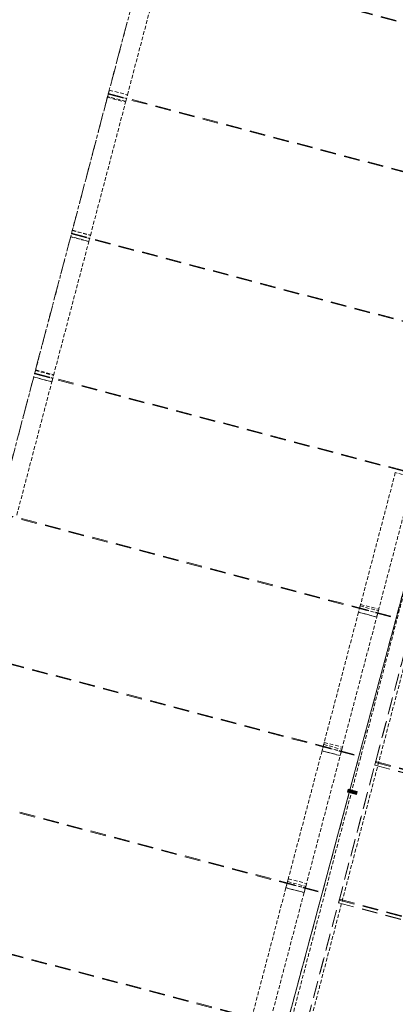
# Model space of a CAD drawing. Header units: millimetres. Extents: x -176817 to 18864955, y -12996033 to 201123.
# Tile 110 of 256: x 180574 to 186578, y -49966 to -34254. Entities that reach past the tile are written whole.
import ezdxf

# ---------------------------------------------------------------- set-up
doc = ezdxf.new("R2010")
doc.units = ezdxf.units.MM
doc.header["$MEASUREMENT"] = 0
for name, pattern in [('Krawędzie ukryte', [170, 120, -50]), ('Przerywana długa', [390, 250, -140]), ('Przerywana gęsta', [90, 60, -30])]:
    doc.linetypes.add(name, pattern=pattern)
doc.layers.add('823-IST- Hala E - belki', color=7, linetype='Continuous')
doc.layers.add('823-IST- Hala E - struktury warstwowe', color=7, linetype='Continuous')

# ---------------------------------------------------------------- blocks, each defined once
blk = doc.blocks.new('Kształt_218_2')
at = {"layer": '823-IST- Hala E - belki', "color": 254, "linetype": 'Przerywana długa', "lineweight": 0, "true_color": 0xcccccc, "flags": 128}
for points in [[(185681, -48302), (185669, -48349)], [(185669, -48349), (191287, -49831)], [(185684, -48290), (185682, -48301), (185681, -48302)], [(185684, -48290), (191302, -49772)], [(191299, -49784), (191287, -49831)], [(191302, -49772), (191299, -49783), (191299, -49784)]]:
    blk.add_lwpolyline(points, dxfattribs=at)
blk = doc.blocks.new('Kształt_220_2')
at = {"layer": '823-IST- Hala E - belki', "color": 254, "linetype": 'Przerywana długa', "lineweight": 0, "true_color": 0xcccccc, "flags": 128}
for points in [[(186261, -46103), (186249, -46151)], [(186249, -46151), (191867, -47633)], [(186264, -46094), (186262, -46102), (186261, -46103)], [(186264, -46094), (191882, -47577)], [(191879, -47585), (191867, -47633)], [(191882, -47577), (191879, -47585), (191879, -47585)]]:
    blk.add_lwpolyline(points, dxfattribs=at)
blk = doc.blocks.new('Kształt_249_2')
at = {"layer": '823-IST- Hala E - belki', "color": 254, "linetype": 'Przerywana długa', "lineweight": 0, "true_color": 0xcccccc, "flags": 128}
for points in [[(186261, -46105), (186250, -46148)], [(186250, -46148), (191858, -47628)], [(186255, -46126), (186261, -46105)], [(186261, -46105), (186261, -46105)], [(186261, -46105), (191869, -47585)], [(191858, -47628), (191869, -47585)], [(191863, -47606), (191869, -47585)], [(191869, -47585), (191869, -47585)]]:
    blk.add_lwpolyline(points, dxfattribs=at)
blk = doc.blocks.new('Kształt_250_2')
at = {"layer": '823-IST- Hala E - belki', "color": 254, "linetype": 'Przerywana długa', "lineweight": 0, "true_color": 0xcccccc, "flags": 128}
for points in [[(185681, -48303), (185670, -48346)], [(185670, -48346), (191278, -49825)], [(185675, -48324), (185681, -48303)], [(185681, -48303), (185681, -48303)], [(185681, -48303), (191289, -49783)], [(191278, -49825), (191289, -49783)], [(191283, -49804), (191289, -49783)], [(191289, -49783), (191289, -49783)]]:
    blk.add_lwpolyline(points, dxfattribs=at)
blk = doc.blocks.new('Kształt_255_2')
at = {"layer": '823-IST- Hala E - belki', "color": 254, "linetype": 'Przerywana długa', "lineweight": 0, "true_color": 0xcccccc, "flags": 128}
for points in [[(188026, -39414), (187430, -41677), (186835, -43930), (186245, -46167), (185661, -48378), (185092, -50534), (184527, -52677), (183969, -54792), (183708, -55778), (183479, -56647), (183282, -57396), (183123, -57998), (183113, -58036)], [(186249, -46150), (191857, -47630)], [(186249, -46151), (191857, -47631)], [(185669, -48348), (191277, -49828)], [(185669, -48349), (191277, -49829)]]:
    blk.add_lwpolyline(points, dxfattribs=at)
blk = doc.blocks.new('Kształt_400_2')
at = {"layer": '823-IST- Hala E - belki', "color": 254, "linetype": 'Przerywana długa', "lineweight": 0, "true_color": 0xcccccc, "flags": 128}
for points in [[(186272, -19214), (186267, -19234), (186243, -19323), (186219, -19418), (186193, -19516), (186165, -19619), (186032, -20124), (185914, -20572), (185805, -20986), (185713, -21334), (185612, -21718), (185504, -22125), (185370, -22634), (185208, -23247), (185009, -24004), (184733, -25047), (184610, -25513), (184384, -26371), (184230, -26953), (183940, -28052), (183812, -28536), (183694, -28985), (183461, -29866), (183280, -30553), (183081, -31307), (182930, -31880), (182754, -32546), (182619, -33058), (182450, -33698), (182353, -34066), (182241, -34492), (182063, -35166), (181899, -35788), (181751, -36348), (181627, -36820), (181451, -37486), (181403, -37667), (181356, -37847), (181180, -38513), (181055, -38985), (180907, -39545), (180743, -40167), (180565, -40841), (180453, -41267), (180356, -41635), (180187, -42275), (180052, -42787), (179876, -43453), (179725, -44026), (179526, -44780), (179345, -45467), (179112, -46348), (178994, -46797), (178866, -47281), (178576, -48380), (178422, -48963), (178196, -49820), (178073, -50286), (177798, -51330), (177598, -52086), (177436, -52699), (177302, -53208), (177195, -53616), (177094, -53999), (177002, -54347), (176892, -54761), (176774, -55209), (176641, -55714), (176614, -55817), (176588, -55916), (176563, -56010), (176539, -56099), (176534, -56119)], [(192896, -20962), (192890, -20982), (192867, -21071), (192842, -21165), (192816, -21264), (192789, -21367), (192655, -21872), (192537, -22320), (192428, -22734), (192336, -23082), (192235, -23465), (192128, -23872), (191993, -24382), (191832, -24994), (191632, -25751), (191356, -26795), (191233, -27261), (191007, -28118), (190854, -28701), (190563, -29800), (190436, -30284), (190317, -30733), (190085, -31614), (189904, -32301), (189705, -33055), (189554, -33627), (189378, -34294), (189243, -34806), (189074, -35446), (188977, -35814), (188864, -36240), (188686, -36914), (188522, -37535), (188375, -38095), (188250, -38568), (188074, -39234), (188026, -39414), (187979, -39595), (187803, -40261), (187678, -40733), (187531, -41293), (187367, -41915), (187189, -42589), (187076, -43015), (186979, -43382), (186810, -44023), (186675, -44535), (186499, -45201), (186348, -45774), (186149, -46528), (185968, -47215), (185736, -48096), (185617, -48545), (185490, -49028), (185199, -50128), (185046, -50710), (184820, -51568), (184697, -52034), (184421, -53077), (184221, -53834), (184060, -54447), (183925, -54956), (183818, -55363), (183717, -55747), (183625, -56094), (183516, -56509), (183398, -56957), (183264, -57462), (183237, -57565), (183211, -57663), (183186, -57757), (183163, -57847), (183157, -57867)]]:
    blk.add_lwpolyline(points, dxfattribs=at)
blk = doc.blocks.new('Kształt_406_2')
at = {"layer": '823-IST- Hala E - belki', "color": 254, "linetype": 'Przerywana długa', "lineweight": 0, "true_color": 0xcccccc, "flags": 128}
for points in [[(182578, -33215), (182577, -33217)], [(182577, -33217), (188959, -34901)], [(182579, -33211), (182578, -33215)], [(182580, -33207), (182579, -33211)], [(182580, -33205), (182580, -33207)], [(182580, -33205), (188962, -34889)], [(188959, -34899), (188960, -34895)], [(188959, -34901), (188959, -34899)], [(188960, -34895), (188961, -34891)], [(188961, -34891), (188962, -34889)]]:
    blk.add_lwpolyline(points, dxfattribs=at)
blk = doc.blocks.new('Kształt_407_2')
at = {"layer": '823-IST- Hala E - belki', "color": 254, "linetype": 'Przerywana długa', "lineweight": 0, "true_color": 0xcccccc, "flags": 128}
for points in [[(181992, -35435), (181991, -35439)], [(181991, -35439), (181991, -35441)], [(181991, -35441), (188372, -37124)], [(181993, -35431), (181992, -35435)], [(181994, -35429), (181993, -35431)], [(181994, -35429), (188375, -37113)], [(188372, -37124), (188373, -37123)], [(188373, -37123), (188374, -37119)], [(188374, -37119), (188375, -37115)], [(188375, -37115), (188375, -37113)]]:
    blk.add_lwpolyline(points, dxfattribs=at)
blk = doc.blocks.new('Kształt_408_2')
at = {"layer": '823-IST- Hala E - belki', "color": 254, "linetype": 'Przerywana długa', "lineweight": 0, "true_color": 0xcccccc, "flags": 128}
for points in [[(181403, -37667), (181402, -37671)], [(181402, -37671), (181402, -37672)], [(181402, -37672), (187783, -39356)], [(181404, -37662), (181403, -37667)], [(181405, -37661), (181404, -37662)], [(181405, -37661), (187786, -39345)], [(187783, -39356), (187784, -39355)], [(187785, -39351), (187784, -39355)], [(187785, -39351), (187786, -39346)], [(187786, -39346), (187786, -39345)]]:
    blk.add_lwpolyline(points, dxfattribs=at)
blk = doc.blocks.new('Kształt_409_2')
at = {"layer": '823-IST- Hala E - belki', "color": 254, "linetype": 'Przerywana długa', "lineweight": 0, "true_color": 0xcccccc, "flags": 128}
for points in [[(180814, -39898), (180813, -39903)], [(180813, -39903), (180813, -39904)], [(180813, -39904), (187194, -41588)], [(180815, -39894), (180814, -39898)], [(180816, -39893), (180815, -39894)], [(180816, -39893), (187197, -41577)], [(187194, -41588), (187195, -41586)], [(187195, -41586), (187196, -41582)], [(187196, -41582), (187197, -41578)], [(187197, -41578), (187197, -41577)]]:
    blk.add_lwpolyline(points, dxfattribs=at)
blk = doc.blocks.new('Kształt_410_2')
at = {"layer": '823-IST- Hala E - belki', "color": 254, "linetype": 'Przerywana długa', "lineweight": 0, "true_color": 0xcccccc, "flags": 128}
for points in [[(180228, -42122), (180226, -42126)], [(180226, -42126), (180226, -42128)], [(180226, -42128), (186608, -43812)], [(180229, -42118), (180228, -42122)], [(180229, -42116), (180229, -42118)], [(180229, -42116), (186611, -43800)], [(186608, -43810), (186609, -43806)], [(186608, -43812), (186608, -43810)], [(186609, -43806), (186610, -43802)], [(186610, -43802), (186611, -43800)]]:
    blk.add_lwpolyline(points, dxfattribs=at)
blk = doc.blocks.new('Kształt_411_2')
at = {"layer": '823-IST- Hala E - belki', "color": 254, "linetype": 'Przerywana długa', "lineweight": 0, "true_color": 0xcccccc, "flags": 128}
for points in [[(179645, -44328), (179644, -44333)], [(179644, -44333), (179644, -44334)], [(179644, -44334), (186025, -46018)], [(179646, -44324), (179645, -44328)], [(179647, -44323), (179646, -44324)], [(179647, -44323), (186028, -46007)], [(186025, -46018), (186026, -46016)], [(186026, -46016), (186027, -46012)], [(186027, -46012), (186028, -46008)], [(186028, -46008), (186028, -46007)]]:
    blk.add_lwpolyline(points, dxfattribs=at)
blk = doc.blocks.new('Kształt_412_2')
at = {"layer": '823-IST- Hala E - belki', "color": 254, "linetype": 'Przerywana długa', "lineweight": 0, "true_color": 0xcccccc, "flags": 128}
for points in [[(179070, -46510), (179069, -46514)], [(179071, -46506), (179070, -46510)], [(179071, -46504), (179071, -46506)], [(179071, -46504), (185453, -48188)], [(179069, -46514), (179068, -46516)], [(179068, -46516), (185450, -48200)], [(185450, -48198), (185451, -48194)], [(185450, -48200), (185450, -48198)], [(185451, -48194), (185452, -48190)], [(185452, -48190), (185453, -48188)]]:
    blk.add_lwpolyline(points, dxfattribs=at)
blk = doc.blocks.new('Kształt_413_2')
at = {"layer": '823-IST- Hala E - belki', "color": 254, "linetype": 'Przerywana długa', "lineweight": 0, "true_color": 0xcccccc, "flags": 128}
for points in [[(178502, -48662), (178501, -48663)], [(178501, -48663), (184883, -50347)], [(178503, -48658), (178502, -48662)], [(178504, -48654), (178503, -48658)], [(178504, -48652), (178504, -48654)], [(178504, -48652), (184886, -50336)], [(184883, -50346), (184884, -50342)], [(184883, -50347), (184883, -50346)], [(184884, -50342), (184886, -50338)], [(184886, -50338), (184886, -50336)]]:
    blk.add_lwpolyline(points, dxfattribs=at)
blk = doc.blocks.new('Kształt_418_2')
at = {"layer": '823-IST- Hala E - belki', "color": 254, "linetype": 'Przerywana gęsta', "lineweight": 0, "true_color": 0xcccccc, "flags": 128}
for points in [[(182841, -58085), (182866, -57990), (182912, -57816), (182949, -57677), (182993, -57511), (183079, -57184), (183161, -56872), (183256, -56515), (183365, -56102), (183454, -55764), (183569, -55329), (183712, -54787), (183857, -54237), (183988, -53738), (184156, -53103), (184365, -52311), (184541, -51645), (184786, -50716), (184973, -50006), (185160, -49296), (185375, -48483), (185589, -47670), (185779, -46952), (185988, -46159), (186193, -45384), (186416, -44539), (186626, -43742), (186824, -42992), (187020, -42248), (187229, -41456), (187413, -40758), (187621, -39969), (187772, -39399), (187785, -39351), (187798, -39302), (187948, -38732), (188156, -37943), (188340, -37245), (188549, -36453), (188746, -35709), (188944, -34959), (189154, -34162), (189377, -33317), (189581, -32542), (189791, -31749), (189980, -31031), (190195, -30218), (190409, -29405), (190597, -28695), (190784, -27985), (191029, -27056), (191205, -26390), (191414, -25598), (191581, -24963), (191713, -24464), (191858, -23914), (192001, -23373), (192116, -22937), (192205, -22599), (192314, -22186), (192408, -21829), (192491, -21517), (192577, -21190), (192621, -21024), (192657, -20885), (192703, -20712), (192728, -20617)], [(183131, -58161), (183156, -58066), (183202, -57892), (183239, -57754), (183283, -57588), (183369, -57261), (183451, -56948), (183546, -56591), (183655, -56178), (183744, -55841), (183859, -55405), (184002, -54863), (184147, -54313), (184278, -53814), (184446, -53179), (184655, -52387), (184831, -51721), (185076, -50793), (185263, -50083), (185450, -49373), (185665, -48559), (185880, -47747), (186069, -47029), (186278, -46235), (186483, -45460), (186706, -44616), (186916, -43819), (187114, -43069), (187310, -42325), (187519, -41533), (187703, -40834), (187912, -40046), (188062, -39475), (188075, -39427), (188088, -39379), (188238, -38808), (188446, -38020), (188630, -37322), (188839, -36530), (189036, -35785), (189234, -35035), (189444, -34238), (189667, -33394), (189871, -32619), (190081, -31825), (190270, -31108), (190485, -30295), (190699, -29481), (190887, -28771), (191074, -28061), (191319, -27133), (191495, -26467), (191704, -25675), (191871, -25040), (192003, -24541), (192148, -23991), (192291, -23449), (192406, -23014), (192495, -22676), (192604, -22263), (192698, -21906), (192781, -21593), (192867, -21266), (192911, -21100), (192947, -20962), (192993, -20788), (193018, -20693)]]:
    blk.add_lwpolyline(points, dxfattribs=at)
blk = doc.blocks.new('Przegroda strukturalna_5_2')
at = {"layer": '823-IST- Hala E - struktury warstwowe', "linetype": 'Continuous', "lineweight": 0, "true_color": 0x666666}
blk.add_hatch(color=251, dxfattribs=at).paths.add_polyline_path([(185812, -46581), (185957, -46620), (185970, -46572), (185825, -46533)])
blk.add_hatch(color=251, dxfattribs=at).paths.add_polyline_path([(185812, -46581), (185957, -46620), (185970, -46572), (185825, -46533)])
at = {"layer": '823-IST- Hala E - struktury warstwowe', "color": 254, "linetype": 'Krawędzie ukryte', "lineweight": 0, "true_color": 0xcccccc}
for p, q in [((186861, -42799), (185848, -46565)), ((186861, -42799), (185848, -46565)), ((186861, -42799), (185848, -46565)), ((185848, -46565), (184834, -50331)), ((185848, -46565), (184834, -50331)), ((185848, -46565), (184834, -50331))]:
    blk.add_line(p, q, dxfattribs=at)
at = {"layer": '823-IST- Hala E - struktury warstwowe', "color": 254, "linetype": 'Continuous', "lineweight": 0, "true_color": 0xcccccc}
for p, q in [((186861, -42799), (185848, -46565)), ((186861, -42799), (185848, -46565)), ((185848, -46565), (184834, -50331)), ((185848, -46565), (184834, -50331))]:
    blk.add_line(p, q, dxfattribs=at)
at = {"layer": '823-IST- Hala E - struktury warstwowe', "color": 254, "linetype": 'Continuous', "lineweight": 0, "true_color": 0xcccccc, "flags": 128}
blk.add_lwpolyline([(185812, -46581), (185825, -46533), (185970, -46572), (185957, -46620)], close=True, dxfattribs=at)
blk.add_lwpolyline([(185812, -46581), (185825, -46533), (185970, -46572), (185957, -46620)], close=True, dxfattribs=at)
at = {"layer": '823-IST- Hala E - struktury warstwowe', "color": 254, "linetype": 'Krawędzie ukryte', "lineweight": 0, "true_color": 0xcccccc}
blk.add_point((185848, -46565), dxfattribs=at)
blk.add_point((185848, -46565), dxfattribs=at)
blk.add_point((185848, -46565), dxfattribs=at)
blk.add_point((185848, -46565), dxfattribs=at)
blk.add_point((185848, -46565), dxfattribs=at)
at = {"layer": '823-IST- Hala E - struktury warstwowe', "color": 254, "linetype": 'Continuous', "lineweight": 0, "true_color": 0xcccccc}
blk.add_point((185848, -46565), dxfattribs=at)
blk.add_point((185848, -46565), dxfattribs=at)
blk.add_point((185848, -46565), dxfattribs=at)
blk = doc.blocks.new('Kształt_909_2')
at = {"layer": '823-IST- Hala E - belki', "color": 254, "linetype": 'Przerywana gęsta', "lineweight": 0, "true_color": 0xcccccc, "flags": 128}
for points in [[(181993, -35433), (181992, -35435)], [(181992, -35435), (181992, -35436)], [(181992, -35436), (181992, -35437)], [(181992, -35437), (182282, -35513)], [(181993, -35433), (181993, -35433)], [(181993, -35433), (182283, -35509)], [(182282, -35511), (182283, -35510)], [(182283, -35510), (182283, -35509)], [(182282, -35513), (182282, -35511)], [(182282, -35513), (182282, -35513)]]:
    blk.add_lwpolyline(points, dxfattribs=at)
blk = doc.blocks.new('Kształt_915_2')
at = {"layer": '823-IST- Hala E - belki', "color": 254, "linetype": 'Przerywana gęsta', "lineweight": 0, "true_color": 0xcccccc, "flags": 128}
for points in [[(181980, -35480), (181980, -35482), (181977, -35492)], [(181977, -35492), (182267, -35569)], [(182007, -35379), (182006, -35383), (181981, -35475), (181980, -35480)], [(182007, -35377), (182007, -35379)], [(182007, -35377), (182297, -35454)], [(182270, -35556), (182271, -35552), (182296, -35459), (182297, -35455)], [(182297, -35455), (182297, -35454)], [(182267, -35569), (182270, -35558), (182270, -35556)]]:
    blk.add_lwpolyline(points, dxfattribs=at)
blk = doc.blocks.new('Kształt_931_2')
at = {"layer": '823-IST- Hala E - belki', "color": 254, "linetype": 'Przerywana gęsta', "lineweight": 0, "true_color": 0xcccccc, "flags": 128}
for points in [[(180815, -39897), (180814, -39898)], [(180814, -39898), (180814, -39900)], [(180814, -39900), (180814, -39900)], [(180814, -39900), (181104, -39977)], [(180815, -39897), (180815, -39897)], [(180815, -39897), (181105, -39973)], [(181104, -39975), (181105, -39974)], [(181104, -39976), (181104, -39975)], [(181104, -39977), (181104, -39976)], [(181105, -39974), (181105, -39973)]]:
    blk.add_lwpolyline(points, dxfattribs=at)
blk = doc.blocks.new('Kształt_932_2')
at = {"layer": '823-IST- Hala E - belki', "color": 254, "linetype": 'Przerywana gęsta', "lineweight": 0, "true_color": 0xcccccc, "flags": 128}
for points in [[(181404, -37665), (181403, -37667)], [(181403, -37667), (181403, -37668)], [(181403, -37668), (181403, -37669)], [(181403, -37669), (181693, -37745)], [(181404, -37665), (181404, -37665)], [(181404, -37665), (181694, -37741)], [(181693, -37743), (181694, -37742)], [(181693, -37744), (181693, -37743)], [(181693, -37745), (181693, -37744)], [(181694, -37742), (181694, -37741)]]:
    blk.add_lwpolyline(points, dxfattribs=at)
blk = doc.blocks.new('Kształt_941_2')
at = {"layer": '823-IST- Hala E - belki', "color": 254, "linetype": 'Przerywana gęsta', "lineweight": 0, "true_color": 0xcccccc, "flags": 128}
for points in [[(180826, -39853), (180825, -39858), (180801, -39950), (180800, -39954)], [(180829, -39841), (180827, -39852), (180826, -39853)], [(180829, -39841), (181119, -39918)], [(180800, -39954), (180799, -39956)], [(180799, -39956), (181089, -40032)], [(181089, -40032), (181090, -40031)], [(181090, -40031), (181091, -40027), (181115, -39934), (181116, -39930)], [(181116, -39930), (181117, -39928), (181119, -39918)]]:
    blk.add_lwpolyline(points, dxfattribs=at)
blk = doc.blocks.new('Kształt_942_2')
at = {"layer": '823-IST- Hala E - belki', "color": 254, "linetype": 'Przerywana gęsta', "lineweight": 0, "true_color": 0xcccccc, "flags": 128}
for points in [[(181417, -37616), (181415, -37620), (181391, -37713), (181390, -37717)], [(181417, -37614), (181417, -37616)], [(181417, -37614), (181707, -37691)], [(181680, -37794), (181681, -37790), (181706, -37697), (181707, -37693)], [(181707, -37693), (181707, -37691)], [(181390, -37717), (181389, -37719)], [(181389, -37719), (181679, -37795)], [(181679, -37795), (181680, -37794)]]:
    blk.add_lwpolyline(points, dxfattribs=at)
blk = doc.blocks.new('Kształt_944_2')
at = {"layer": '823-IST- Hala E - belki', "color": 254, "linetype": 'Przerywana gęsta', "lineweight": 0, "true_color": 0xcccccc, "flags": 128}
for points in [[(182569, -33248), (182554, -33304), (182509, -33477), (182383, -33955), (182150, -34835), (182007, -35377)], [(182298, -35453), (182440, -34912), (182673, -34031), (182799, -33553), (182844, -33381), (182859, -33325)], [(181980, -35480), (181948, -35601), (181768, -36282), (181455, -37469), (181416, -37619)], [(182004, -35389), (182003, -35394), (181980, -35480)], [(182270, -35556), (181980, -35480)], [(182005, -35385), (182004, -35389)], [(182007, -35377), (182006, -35382), (182005, -35385)], [(182007, -35377), (182298, -35453)], [(182270, -35556), (182293, -35471), (182294, -35465)], [(182294, -35465), (182295, -35461)], [(182295, -35461), (182296, -35459), (182298, -35453)], [(181706, -37695), (181745, -37546), (182059, -36359), (182238, -35677), (182270, -35556)], [(181416, -37619), (181415, -37620), (181391, -37713), (181391, -37715)], [(181416, -37619), (181706, -37695)], [(181681, -37791), (181681, -37790), (181706, -37697), (181706, -37695)], [(181391, -37715), (181351, -37864), (181038, -39051), (180858, -39733), (180826, -39853)], [(181116, -39930), (181148, -39809), (181328, -39127), (181641, -37940), (181681, -37791)], [(181681, -37791), (181391, -37715)], [(180826, -39853), (180804, -39939), (180802, -39944)], [(180826, -39853), (181116, -39930)], [(180799, -39956), (180656, -40498), (180424, -41379), (180298, -41856), (180252, -42029), (180237, -42085)], [(180527, -42161), (180542, -42106), (180588, -41933), (180714, -41455), (180946, -40574), (181089, -40033)], [(180802, -39944), (180801, -39949), (180801, -39950), (180800, -39951), (180799, -39956)], [(181089, -40033), (180799, -39956)], [(181089, -40033), (181090, -40028), (181091, -40026), (181091, -40025), (181092, -40021)], [(181092, -40021), (181094, -40015), (181116, -39930)]]:
    blk.add_lwpolyline(points, dxfattribs=at)
blk = doc.blocks.new('Kształt_950_2')
at = {"layer": '823-IST- Hala E - belki', "color": 254, "linetype": 'Przerywana gęsta', "lineweight": 0, "true_color": 0xcccccc, "flags": 128}
for points in [[(184850, -48033), (184849, -48035)], [(184849, -48035), (184849, -48036)], [(184849, -48036), (184849, -48037)], [(184849, -48037), (185139, -48113)], [(184850, -48033), (184850, -48033)], [(184850, -48033), (185140, -48109)], [(185139, -48111), (185140, -48110)], [(185139, -48113), (185139, -48111)], [(185139, -48113), (185139, -48113)], [(185140, -48110), (185140, -48109)]]:
    blk.add_lwpolyline(points, dxfattribs=at)
blk = doc.blocks.new('Kształt_951_2')
at = {"layer": '823-IST- Hala E - belki', "color": 254, "linetype": 'Przerywana gęsta', "lineweight": 0, "true_color": 0xcccccc, "flags": 128}
for points in [[(185425, -45853), (185424, -45855)], [(185424, -45855), (185424, -45855)], [(185424, -45855), (185714, -45932)], [(185425, -45852), (185425, -45853)], [(185425, -45852), (185425, -45852)], [(185425, -45852), (185715, -45928)], [(185714, -45931), (185715, -45930)], [(185714, -45932), (185714, -45931)], [(185715, -45929), (185715, -45928)], [(185715, -45930), (185715, -45929)]]:
    blk.add_lwpolyline(points, dxfattribs=at)
blk = doc.blocks.new('Kształt_952_2')
at = {"layer": '823-IST- Hala E - belki', "color": 254, "linetype": 'Przerywana gęsta', "lineweight": 0, "true_color": 0xcccccc, "flags": 128}
for points in [[(186008, -43645), (186007, -43646)], [(186007, -43646), (186007, -43647)], [(186007, -43647), (186007, -43648)], [(186007, -43648), (186007, -43649)], [(186007, -43649), (186297, -43725)], [(186008, -43645), (186298, -43722)], [(186297, -43723), (186297, -43722)], [(186297, -43722), (186298, -43722)], [(186297, -43725), (186297, -43723)], [(186297, -43725), (186297, -43725)]]:
    blk.add_lwpolyline(points, dxfattribs=at)
blk = doc.blocks.new('Kształt_959_2')
at = {"layer": '823-IST- Hala E - belki', "color": 254, "linetype": 'Przerywana gęsta', "lineweight": 0, "true_color": 0xcccccc, "flags": 128}
for points in [[(184856, -48008), (184855, -48012), (184831, -48102), (184831, -48106)], [(184868, -47963), (184857, -48005), (184856, -48008)], [(184868, -47963), (185158, -48040)], [(185146, -48084), (185147, -48081), (185158, -48040)], [(184831, -48106), (184830, -48106)], [(184830, -48106), (185120, -48183)], [(185120, -48183), (185121, -48182)], [(185121, -48182), (185122, -48179), (185145, -48089), (185146, -48084)]]:
    blk.add_lwpolyline(points, dxfattribs=at)
blk = doc.blocks.new('Kształt_960_2')
at = {"layer": '823-IST- Hala E - belki', "color": 254, "linetype": 'Przerywana gęsta', "lineweight": 0, "true_color": 0xcccccc, "flags": 128}
for points in [[(185434, -45820), (185432, -45825), (185408, -45916), (185407, -45919)], [(185442, -45787), (185434, -45818), (185434, -45820)], [(185442, -45787), (185733, -45863)], [(185724, -45897), (185724, -45894), (185733, -45863)], [(185407, -45919), (185407, -45920)], [(185407, -45920), (185697, -45997)], [(185697, -45996), (185698, -45992), (185722, -45901), (185724, -45897)], [(185697, -45997), (185697, -45996)]]:
    blk.add_lwpolyline(points, dxfattribs=at)
blk = doc.blocks.new('Kształt_961_2')
at = {"layer": '823-IST- Hala E - belki', "color": 254, "linetype": 'Przerywana gęsta', "lineweight": 0, "true_color": 0xcccccc, "flags": 128}
for points in [[(186017, -43608), (186016, -43612), (185992, -43704), (185991, -43708)], [(186023, -43585), (186018, -43606), (186017, -43608)], [(186023, -43585), (186314, -43661)], [(186307, -43684), (186308, -43682), (186314, -43661)], [(185991, -43708), (185991, -43709)], [(185991, -43709), (186281, -43786)], [(186281, -43785), (186282, -43781), (186306, -43689), (186307, -43684)], [(186281, -43786), (186281, -43785)]]:
    blk.add_lwpolyline(points, dxfattribs=at)
blk = doc.blocks.new('Kształt_981_2')
at = {"layer": '823-IST- Hala E - belki', "color": 254, "linetype": 'Przerywana gęsta', "lineweight": 0, "true_color": 0xcccccc, "flags": 128}
for points in [[(186578, -41482), (186436, -42023), (186203, -42904), (186077, -43381), (186032, -43554), (186017, -43610)], [(186868, -41558), (186578, -41482)], [(186307, -43686), (186322, -43631), (186367, -43458), (186493, -42980), (186726, -42099), (186868, -41558)], [(186017, -43610), (185998, -43681), (185997, -43687)], [(186017, -43610), (186307, -43686)], [(185991, -43709), (185881, -44123), (185693, -44839), (185507, -45541), (185434, -45820)], [(185724, -45897), (185797, -45617), (185983, -44915), (186172, -44199), (186281, -43786)], [(185997, -43687), (185995, -43691), (185995, -43692), (185995, -43694), (185991, -43709)], [(186281, -43786), (185991, -43709)], [(186281, -43786), (186285, -43771), (186285, -43769), (186285, -43768), (186287, -43763)], [(186287, -43763), (186288, -43758), (186307, -43686)], [(185434, -45820), (185417, -45881), (185416, -45887)], [(185434, -45820), (185724, -45897)], [(185407, -45922), (185347, -46149), (185176, -46796), (184969, -47582), (184856, -48008)], [(185146, -48084), (185259, -47659), (185466, -46872), (185637, -46226), (185697, -45998)], [(185416, -45887), (185415, -45892), (185414, -45893), (185414, -45895), (185407, -45922)], [(185697, -45998), (185407, -45922)], [(185697, -45998), (185704, -45971), (185704, -45969), (185705, -45968), (185706, -45963)], [(185706, -45963), (185707, -45958), (185724, -45897)], [(184842, -48062), (184841, -48067), (184840, -48068), (184840, -48070), (184830, -48108)], [(184856, -48008), (184844, -48056), (184842, -48062)], [(184856, -48008), (185146, -48084)], [(184830, -48108), (184795, -48240), (184574, -49079), (184318, -50049), (184287, -50166)], [(184577, -50243), (184608, -50125), (184864, -49156), (185085, -48317), (185120, -48184)], [(185120, -48184), (184830, -48108)], [(185120, -48184), (185130, -48147), (185130, -48145), (185131, -48143), (185132, -48138)], [(185132, -48138), (185134, -48133), (185146, -48084)]]:
    blk.add_lwpolyline(points, dxfattribs=at)

msp = doc.modelspace()

# ---------------------------------------------------------------- block references
at = {"layer": '823-IST- Hala E - belki', "linetype": 'Continuous', "lineweight": 0}
for name in ['Kształt_400_2', 'Kształt_944_2', 'Kształt_981_2', 'Kształt_418_2', 'Kształt_406_2', 'Kształt_915_2', 'Kształt_407_2', 'Kształt_909_2', 'Kształt_942_2', 'Kształt_408_2', 'Kształt_932_2', 'Kształt_255_2', 'Kształt_941_2', 'Kształt_409_2', 'Kształt_931_2', 'Kształt_410_2', 'Kształt_961_2', 'Kształt_952_2', 'Kształt_411_2', 'Kształt_960_2', 'Kształt_951_2', 'Kształt_220_2', 'Kształt_249_2', 'Kształt_412_2', 'Kształt_959_2', 'Kształt_950_2', 'Kształt_218_2', 'Kształt_250_2', 'Kształt_413_2']:
    msp.add_blockref(name, (0, 0), dxfattribs=at)
at = {"layer": '823-IST- Hala E - struktury warstwowe', "linetype": 'Continuous', "lineweight": 0}
msp.add_blockref('Przegroda strukturalna_5_2', (0, 0), dxfattribs=at)

doc.saveas('drawing.dxf')
